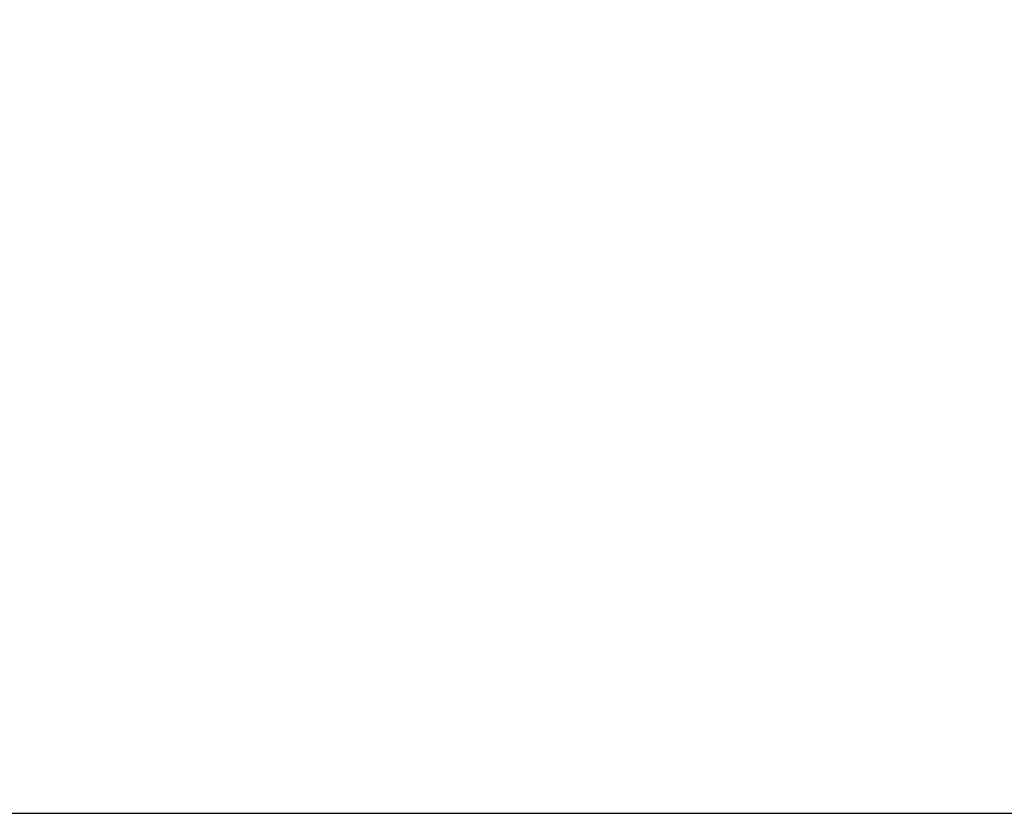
# Model space of a CAD drawing. Header units: inches. Extents: x 0 to 188, y 0 to 141.
# Tile 3 of 21: x 94 to 141, y 0 to 38. Entities that reach past the tile are written whole.
import ezdxf
from ezdxf import colors
from ezdxf.entities.mleader import LeaderData, LeaderLine
from ezdxf.math import Vec2, Vec3

# ---------------------------------------------------------------- set-up
doc = ezdxf.new("R2010")
doc.units = ezdxf.units.IN
doc.header["$MEASUREMENT"] = 0
doc.layers.add('Default', color=7, linetype='Continuous')

# ---------------------------------------------------------------- blocks, each defined once
blk = doc.blocks.new('_DOT')
at = {"color": 0}
blk.add_line((0, 0), (-1, 0), dxfattribs=at)
at = {"color": 0, "const_width": 0.333}
blk.add_lwpolyline([(-0.1665, 0, 1), (0.1665, 0, 1)], format="xyb", close=True, dxfattribs=at)
blk = doc.blocks.new('Block222')
at = {"layer": 'Default', "color": 7, "linetype": 'Continuous'}
ml = blk.add_multileader_mtext('Standard', dxfattribs=at)
ml.set_content('{\\pxsm0.9;\\fArial|b1||i0||c0|p34;\\W1.;SDC249U17BK\\P}', color=7)
ml.set_leader_properties()
ml.set_arrow_properties(name='DOT')
ml.build(insert=Vec2(0, 0))
ml.multileader.update_dxf_attribs({"leader_type": 0, "dogleg_length": 0, "arrow_head_size": 2.25})
ctx = ml.context
ctx.base_point, ctx.char_height, ctx.arrow_head_size, ctx.landing_gap_size = Vec3(152.319, -85.833), 2.25, 2.25, 0.787
ctx.text_align_type = 1
notes = []
notes.append((ctx, [(0, (0, 0, 0), (0, 0), (1, 0), 1, [])]))
ctx.mtext.insert, ctx.mtext.alignment = Vec3(163.433, -84.687), 2
for ctx, leaders in notes:
    for number, flags, end, landing, length, lines in leaders:
        leader = LeaderData()
        leader.index, (leader.has_last_leader_line, leader.has_dogleg_vector, leader.attachment_direction) = number, flags
        leader.last_leader_point, leader.dogleg_vector, leader.dogleg_length = Vec3(end), Vec3(landing), length
        for number, points, colour, breaks in lines:
            line = LeaderLine()
            line.index, line.vertices, line.color, line.breaks = number, Vec3.list(points), colors.encode_raw_color(colour), breaks
            leader.lines.append(line)
        ctx.leaders.append(leader)

msp = doc.modelspace()

# ---------------------------------------------------------------- linework, layer by layer
at = {"layer": 'Default', "color": 7, "linetype": 'Continuous'}
msp.add_line((0.095, 0.102), (187.895, 0.102), dxfattribs=at)

# ---------------------------------------------------------------- block references
at = {"layer": 'Default', "color": 7, "xscale": 0.72, "yscale": 0.72, "zscale": 0.72}
msp.add_blockref('Block222', (62.286, 63.58), dxfattribs=at)

doc.saveas('drawing.dxf')
